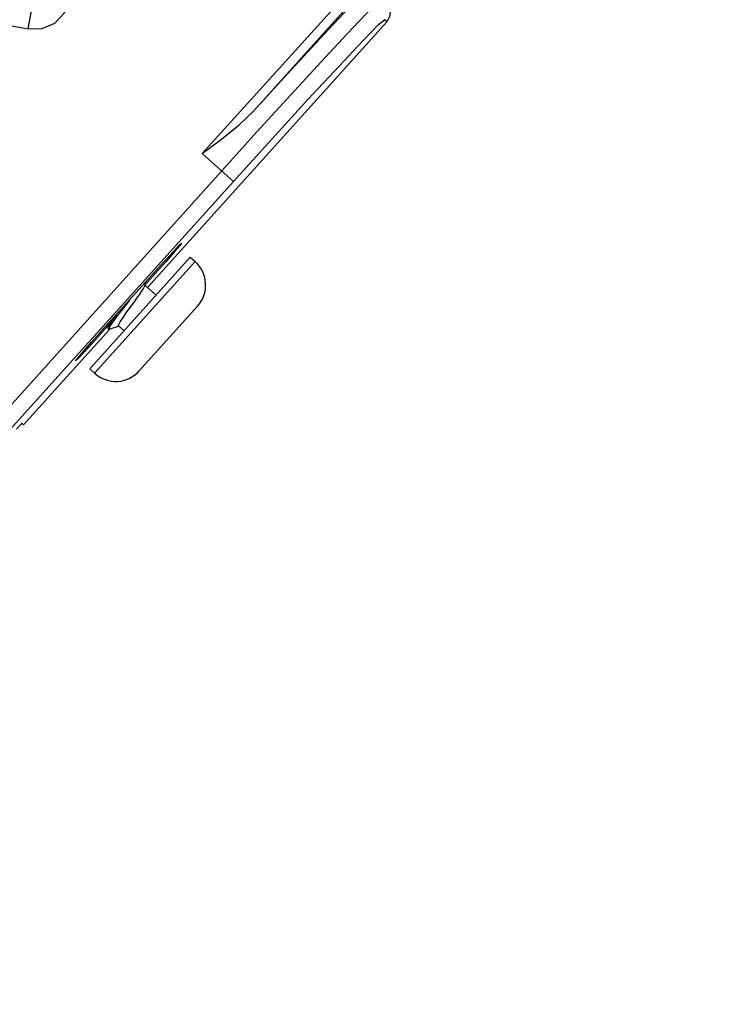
# Model space of a CAD drawing. Extents: x 40.7 to 137.4, y -250.8 to -221.5.
# Tile 38 of 256: x 56.6455 to 56.6998, y -237.8421 to -237.766. Entities that reach past the tile are written whole.
import ezdxf

# ---------------------------------------------------------------- set-up
doc = ezdxf.new("R2010")
doc.units = 0
doc.header["$MEASUREMENT"] = 0
doc.layers.get('0').update_dxf_attribs({"linetype": 'CONTINUOUS'})

msp = doc.modelspace()

# ---------------------------------------------------------------- linework, layer by layer
at = {"color": 6, "linetype": 'Continuous'}
for p, q in [((56.659576, -237.776386), (56.699231, -237.732335)), ((56.699775, -237.732825), (56.663521, -237.773097)), ((56.655341, -237.786717), (56.673809, -237.766202)), ((56.673809, -237.766202), (56.673634, -237.766045)), ((56.661977, -237.778548), (56.659576, -237.776386)), ((56.603895, -237.841244), (56.66107, -237.777731)), ((56.661978, -237.778547), (56.604802, -237.84206)), ((56.658657, -237.784384), (56.650896, -237.793003)), ((56.658657, -237.784384), (56.659033, -237.784723)), ((56.651273, -237.793342), (56.659033, -237.784723)), ((56.651813, -237.790075), (56.655897, -237.785538)), ((56.655976, -237.785609), (56.655141, -237.786537)), ((56.655144, -237.786581), (56.655199, -237.786313)), ((56.656012, -237.787321), (56.655151, -237.786546)), ((56.653956, -237.787694), (56.653466, -237.788331)), ((56.659214, -237.788171), (56.654721, -237.793161)), ((56.645794, -237.797321), (56.652415, -237.789967)), ((56.652305, -237.789688), (56.651892, -237.790146)), ((56.652348, -237.789481), (56.652279, -237.789814)), ((56.652283, -237.789848), (56.652374, -237.78993)), ((56.652374, -237.78993), (56.652408, -237.789931)), ((56.652408, -237.789931), (56.653125, -237.789702)), ((56.653541, -237.790066), (56.653121, -237.789687)), ((56.650896, -237.793003), (56.651273, -237.793342)), ((56.645665, -237.797204), (56.645794, -237.797321))]:
    msp.add_line(p, q, dxfattribs=at)
at = {"color": 155}
for p, q in [((56.646136, -237.766751), (56.646443, -237.76507)), ((56.643847, -237.766333), (56.646136, -237.766751))]:
    msp.add_line(p, q, dxfattribs=at)
at = {"color": 6, "linetype": 'Continuous'}
for points in [[(56.6726, -237.763471), (56.672132, -237.763868), (56.670887, -237.765138), (56.668949, -237.767193), (56.666441, -237.769903), (56.663521, -237.773097)], [(56.66107, -237.777731), (56.6638, -237.774709), (56.666405, -237.771848), (56.668755, -237.769292), (56.67073, -237.767168), (56.672233, -237.765583), (56.673187, -237.764618), (56.673544, -237.764321)], [(56.673809, -237.766202), (56.674053, -237.765788), (56.67412, -237.765321), (56.674005, -237.764863), (56.673718, -237.764477)], [(56.661978, -237.778547), (56.664953, -237.775258), (56.667731, -237.772216), (56.670128, -237.769624), (56.671988, -237.76765), (56.673185, -237.766428), (56.673634, -237.766045)], [(56.659576, -237.776386), (56.66106, -237.775265), (56.662387, -237.774187), (56.663521, -237.773098)], [(56.655897, -237.785538), (56.656681, -237.784673), (56.657353, -237.783945), (56.657808, -237.783464), (56.657979, -237.783305)], [(56.657979, -237.783305), (56.657838, -237.783492), (56.657409, -237.783995), (56.656755, -237.784739), (56.655976, -237.785609)], [(56.653918, -237.788403), (56.65434, -237.787821), (56.654542, -237.78754), (56.654729, -237.787275), (56.654889, -237.78704), (56.655014, -237.786844), (56.6551, -237.786691), (56.655144, -237.786581)], [(56.653466, -237.788331), (56.653204, -237.788675), (56.652964, -237.788993), (56.652754, -237.78928), (56.652583, -237.789523), (56.652459, -237.789714), (56.652386, -237.789848), (56.652368, -237.78992), (56.652374, -237.78993)], [(56.653121, -237.789687), (56.653116, -237.789636), (56.653158, -237.789532), (56.653245, -237.789378), (56.653369, -237.789183), (56.653527, -237.788952), (56.653713, -237.788688), (56.653918, -237.788403)], [(56.652944, -237.788819), (56.652875, -237.78891), (56.652665, -237.789196), (56.652495, -237.789438), (56.652371, -237.789628), (56.652297, -237.789762), (56.652279, -237.789815)], [(56.652279, -237.789815), (56.652277, -237.789837), (56.652283, -237.789848)], [(56.649811, -237.792379), (56.649951, -237.792192), (56.650381, -237.791689), (56.651035, -237.790945), (56.651813, -237.790075)], [(56.651892, -237.790146), (56.651108, -237.791011), (56.650437, -237.791739), (56.649981, -237.79222), (56.649811, -237.792379)], [(56.645665, -237.797204), (56.645606, -237.797262), (56.645454, -237.797424), (56.645248, -237.797651)]]:
    msp.add_lwpolyline(points, dxfattribs=at)
at = {"color": 155}
msp.add_lwpolyline([(56.646136, -237.766751), (56.647217, -237.766732), (56.648192, -237.766309), (56.648933, -237.765547), (56.649332, -237.764543)], dxfattribs=at)
msp.add_arc((56.533262, -237.582928), 0.19472, 278.0984, 305.72815, dxfattribs=at)
at = {"color": 6, "linetype": 'Continuous'}
for centre, start, end in [((56.657399, -237.786538), 318, 48), ((56.652907, -237.791527), 228, 318)]:
    msp.add_arc(centre, 0.002442, start, end, dxfattribs=at)

doc.saveas('drawing.dxf')
